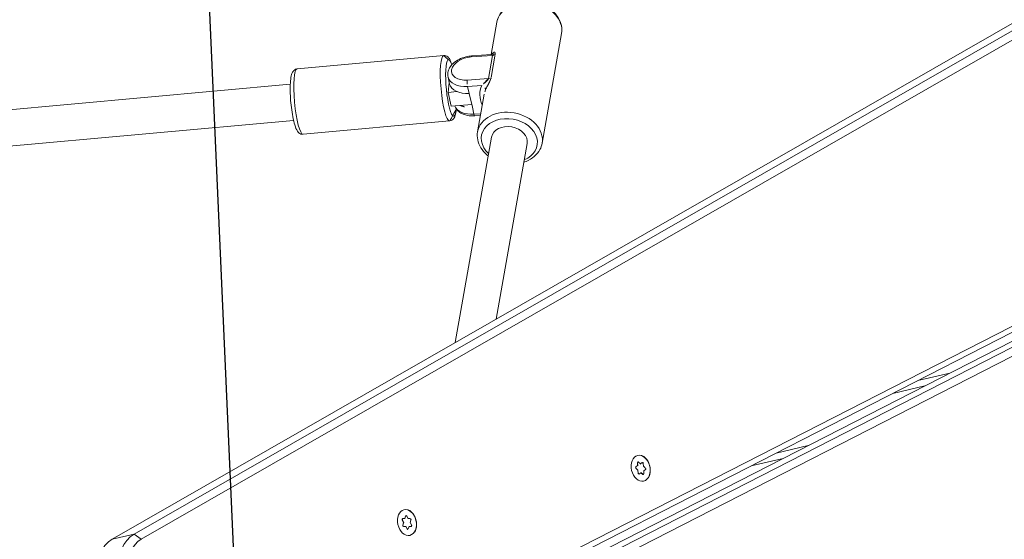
# Model space of a CAD drawing. Extents: x 5477758 to 5478338, y 5918296 to 5918502.
# Tile 115 of 138: x 5477951.73 to 5477952.164, y 5918463.181 to 5918463.41. Entities that reach past the tile are written whole.
import ezdxf

# ---------------------------------------------------------------- set-up
doc = ezdxf.new("R2010")
doc.units = 0
doc.layers.get('0').update_dxf_attribs({"linetype": 'CONTINUOUS', "lineweight": 13})
doc.layers.add('0_PROJEKTOWANE ZABAWKI', color=7, linetype='CONTINUOUS', lineweight=0)
doc.layers.add('0_WSPÓŁRZĘDNE_ODNOŚNIKI', color=6, linetype='CONTINUOUS', lineweight=15)
doc.styles.add('pktkecm$0$STANDARD', font='romans')
doc.dimstyles.new('pktkecm$0$ODNOŚNIKI', dxfattribs={"dimtxt": 17.5, "dimasz": 6, "dimexe": 7, "dimexo": 7, "dimgap": 7, "dimtad": 1, "dimtoh": 1, "dimdec": 0, "dimzin": 0, "dimdsep": 46, "dimtxsty": 'pktkecm$0$STANDARD', "dimblk": 'pktkecm$0$_Dot', "dimcen": 8, "dimdle": 7, "dimclrt": 2, "dimadec": 0, "dimazin": 0, "dimtfac": 1, "dimtdec": 0, "dimtofl": 0, "dimtmove": 0, "dimatfit": 3, "dimldrblk": 'pktkecm$0$_DotBlank', "dimfxl": 0, "dimtolj": 1, "dimtzin": 0, "dimarcsym": 0})

# ---------------------------------------------------------------- blocks, each defined once
blk = doc.blocks.new('zw$CEC1')
for p, q in [((1053.22646522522, -593.6088322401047), (1069.34747505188, -658.2573354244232)), ((1069.642917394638, -658.4326311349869), (1053.521907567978, -593.7841279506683)), ((1059.792832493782, -657.7009848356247), (1041.297724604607, -596.1737560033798)), ((1054.708874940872, -596.1008669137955), (1070.156018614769, -658.0470311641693)), ((1070.451460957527, -657.7980628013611), (1055.004317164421, -595.8518985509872)), ((1041.004280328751, -596.4299927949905), (1059.499388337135, -657.9572215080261)), ((1070.156018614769, -659.0369806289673), (1054.708874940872, -597.0908163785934)), ((1059.499388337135, -658.9471710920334), (1041.004280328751, -597.4199422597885)), ((1060.728097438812, -621.229113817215), (1060.728097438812, -622.6824036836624)), ((1061.028097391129, -623.8854643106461), (1061.028097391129, -622.4321743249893)), ((1062.428097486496, -628.0464569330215), (1062.428097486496, -629.499746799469)), ((1062.728097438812, -630.7028074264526), (1062.728097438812, -629.2495175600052)), ((1042.235182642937, -634.5562143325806), (1046.761054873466, -636.4847747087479)), ((1061.494223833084, -635.3685033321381), (1061.529228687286, -635.4548399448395)), ((1061.671612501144, -635.3505922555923), (1061.548369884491, -635.3288599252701)), ((1061.759850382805, -635.2859879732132), (1061.671612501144, -635.3505922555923)), ((1061.87048125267, -635.3856602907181), (1061.835476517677, -635.299323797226)), ((1061.993723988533, -635.4073926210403), (1061.87048125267, -635.3856602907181)), ((1061.529228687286, -635.4548399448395), (1061.440990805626, -635.5194441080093)), ((1061.462471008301, -635.5724233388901), (1061.585713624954, -635.5941557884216)), ((1061.594349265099, -635.5910537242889), (1061.465075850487, -635.5682579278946)), ((1061.585713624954, -635.5941557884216), (1061.620718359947, -635.6804922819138)), ((1061.780662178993, -635.6241099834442), (1061.687483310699, -635.6923317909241)), ((1061.69634449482, -635.6938281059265), (1061.78458237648, -635.6292238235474)), ((1061.91042983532, -635.6467906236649), (1061.781156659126, -635.6239949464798)), ((1061.78458237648, -635.6292238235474), (1061.907825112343, -635.6509561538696)), ((1062.006342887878, -635.4588755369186), (1061.913164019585, -635.5270974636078)), ((1061.926966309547, -635.5249761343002), (1062.015204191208, -635.4603718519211)), ((1061.96197104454, -635.6113126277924), (1061.926966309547, -635.5249761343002)), ((1046.625348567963, -637.1335002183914), (1053.870194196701, -640.2206670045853)), ((1041.098346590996, -637.2240979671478), (1042.435654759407, -637.7939504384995)), ((1042.298924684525, -638.641129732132), (1042.434882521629, -637.7993680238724)), ((1042.338763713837, -638.6730196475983), (1042.488356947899, -637.7468367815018)), ((1043.419635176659, -638.0200728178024), (1042.466820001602, -637.6140601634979)), ((1042.488356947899, -637.7468367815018), (1043.441172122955, -638.1528494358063)), ((1043.441172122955, -638.1528494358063), (1043.291579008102, -639.0790323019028)), ((1043.568282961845, -639.129783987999), (1043.669349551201, -638.5040457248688)), ((1044.075893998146, -638.4928878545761), (1045.624218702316, -639.1526584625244)), ((1044.876843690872, -638.8341876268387), (1044.829100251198, -639.129783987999)), ((1044.907439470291, -639.1109222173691), (1044.947288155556, -638.8642053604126)), ((1045.998128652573, -638.6054360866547), (1054.469805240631, -642.2153788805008)), ((1043.568282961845, -639.129783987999), (1043.883487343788, -639.129783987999)), ((1043.883487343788, -639.129783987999), (1044.513895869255, -639.129783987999)), ((1044.263799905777, -640.0272119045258), (1044.388080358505, -639.129783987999)), ((1044.513895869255, -639.129783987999), (1044.829100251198, -639.129783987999)), ((1043.687434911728, -639.6369627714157), (1043.633391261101, -640.0272119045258)), ((1042.004758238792, -639.8478682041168), (1041.113037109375, -646.2869793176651)), ((1042.972773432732, -639.8760260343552), (1043.287977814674, -639.8760260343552)), ((1043.633391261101, -640.0272119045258), (1043.219589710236, -639.8760260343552)), ((1044.263799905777, -640.0272119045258), (1043.633391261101, -640.0272119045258)), ((1044.877343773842, -640.2456785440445), (1043.985622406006, -646.6847896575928)), ((1061.438039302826, -646.0919662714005), (1061.536766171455, -646.1484744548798)), ((1061.549532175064, -646.1491045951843), (1061.445490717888, -646.0895544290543)), ((1061.568788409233, -646.0053260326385), (1061.450216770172, -646.0375294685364)), ((1061.536766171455, -646.1484744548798), (1061.516921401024, -646.2371860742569)), ((1061.588633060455, -645.9166144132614), (1061.568788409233, -646.0053260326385)), ((1061.698053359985, -646.2341840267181), (1061.573572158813, -646.2679926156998)), ((1061.577503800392, -646.2718615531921), (1061.696075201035, -646.2396581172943)), ((1061.76011967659, -645.9533613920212), (1061.66139292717, -645.8968530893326)), ((1061.696075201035, -646.2396581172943), (1061.794802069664, -646.2961663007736)), ((1061.802253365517, -646.2937545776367), (1061.698211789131, -646.2342042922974)), ((1061.878691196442, -645.9211578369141), (1061.76011967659, -645.9533613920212)), ((1061.867561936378, -646.2764050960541), (1061.887406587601, -646.1876933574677)), ((1062.002046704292, -646.1516208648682), (1061.87756550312, -646.1854294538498)), ((1061.887406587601, -646.1876933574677), (1062.005978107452, -646.1554899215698)), ((1061.919428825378, -646.0445450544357), (1061.93927359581, -645.9558334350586)), ((1062.018155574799, -646.101053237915), (1061.919428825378, -646.0445450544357)), ((1041.70640540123, -646.7407097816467), (1039.378833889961, -663.548083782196)), ((1043.291280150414, -646.9601913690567), (1040.978957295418, -663.6574544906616)), ((1059.499388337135, -657.9572215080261), (1059.792832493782, -657.7009848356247)), ((1059.499388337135, -657.9572215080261), (1059.499388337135, -658.9471710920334))]:
    blk.add_line(p, q)
for centre, major_axis, ratio, start_param, end_param in [((1041.666764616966, -635.8901561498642), (-0.5684180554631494, -1.333941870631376), 0.7622173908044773, 3.141592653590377, 6.28318530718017), ((1061.537481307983, -635.3597340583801), (-0.04499999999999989, 1.908195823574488e-17), 0.7071067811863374, 4.467994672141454, 6.56238977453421), ((1061.494223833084, -635.3791099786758), (0.01390089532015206, 0.005636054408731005), 0.6797240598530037, 0.07092132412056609, 1.301880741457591), ((1061.548369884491, -635.3394664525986), (0.002604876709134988, 0.01477208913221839), 0.1710976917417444, 0.8004790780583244, 2.031438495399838), ((1061.671612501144, -635.3611987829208), (0.00368528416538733, -0.01583062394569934), 0.1916397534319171, 1.02857321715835, 2.259532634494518), ((1061.792219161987, -635.3080930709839), (0.04499999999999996, -1.734723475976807e-17), 0.7071067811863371, 0.2792044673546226, 2.373599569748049), ((1061.759850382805, -635.296594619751), (-0.008861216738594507, 0.01210284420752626), 0.5086263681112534, 4.088584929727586, 5.319544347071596), ((1061.835476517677, -635.3099303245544), (0.01390089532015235, 0.00563605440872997), 0.6797240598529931, 1.301880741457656, 2.53284015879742), ((1061.87048125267, -635.3962669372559), (-0.01044427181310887, -0.0129135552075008), 0.4626667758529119, 4.192772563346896, 5.423731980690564), ((1061.473359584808, -635.5415490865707), (-0.04499999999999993, 1.734723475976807e-17), 0.7071067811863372, 5.515192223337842, 7.609587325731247), ((1061.440990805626, -635.5300507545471), (-0.008861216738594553, 0.01210284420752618), 0.508626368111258, 4.08858492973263, 5.319544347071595), ((1061.462471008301, -635.5830299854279), (0.002604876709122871, 0.01477208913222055), 0.1710976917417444, 0, 0.8004790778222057), ((1061.529228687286, -635.4654465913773), (0.01656604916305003, -0.004706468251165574), 0.6010171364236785, 0.5089568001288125, 1.739916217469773), ((1061.585713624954, -635.6047624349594), (-0.01044427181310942, -0.01291355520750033), 0.4626667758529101, 2.961813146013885, 4.192772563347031), ((1061.663975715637, -635.6717230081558), (-0.04499999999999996, 1.734723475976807e-17), 0.7071067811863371, 0.2792044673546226, 2.373599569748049), ((1061.620718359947, -635.6910989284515), (0.01390089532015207, 0.005636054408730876), 0.6797240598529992, 0.07092132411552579, 1.301880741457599), ((1061.69634449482, -635.704434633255), (-0.008861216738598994, 0.012102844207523), 0.508626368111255, 5.319544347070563, 6.283185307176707), ((1061.78458237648, -635.6398303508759), (0.003685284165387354, -0.01583062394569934), 0.1916397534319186, 2.259532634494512, 3.223173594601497), ((1061.91871368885, -635.6200819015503), (0.04499999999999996, -2.081668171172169e-17), 0.7071067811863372, 4.467994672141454, 6.56238977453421), ((1061.907825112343, -635.6615628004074), (0.002604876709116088, 0.0147720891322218), 0.1710976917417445, 0, 0.8004790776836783), ((1061.926966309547, -635.5355826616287), (-0.01656604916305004, 0.004706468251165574), 0.6010171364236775, 4.881508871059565, 6.112468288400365), ((1061.96197104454, -635.6219192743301), (0.01390089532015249, 0.005636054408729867), 0.6797240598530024, 1.301880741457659, 2.532840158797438), ((1061.993723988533, -635.4179991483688), (0.002604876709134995, 0.01477208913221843), 0.1710976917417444, 0.8004790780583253, 2.031438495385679), ((1061.982835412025, -635.4382668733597), (0.04499999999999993, -1.734723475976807e-17), 0.7071067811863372, 5.515192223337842, 7.609587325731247), ((1062.015204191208, -635.4709784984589), (-0.00886121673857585, 0.01210284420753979), 0.5086263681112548, 5.319544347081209, 6.283185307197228), ((1046.192636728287, -637.8187165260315), (0.5684180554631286, 1.333941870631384), 0.7622173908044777, 5.688659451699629e-13, 3.141592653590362), ((1046.311738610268, -637.8694682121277), (-0.4900155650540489, -1.14994988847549), 0.7622173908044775, 2.265294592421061, 7.159483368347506), ((1046.311738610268, -637.8694682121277), (0.3136099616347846, 0.7359679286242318), 0.762217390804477, 5.682443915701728e-13, 3.141592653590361), ((1042.330754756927, -637.7468367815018), (-0.07840249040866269, -0.1839919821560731), 0.7622173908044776, 1.884843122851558, 2.641299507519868), ((1043.283569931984, -638.1528494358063), (0.07840249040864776, 0.1839919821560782), 0.7622173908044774, 5.026435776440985, 5.782892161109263), ((1043.788451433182, -638.5547972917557), (0.1214692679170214, 0.1588874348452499), 0.6354086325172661, 0.1607775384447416, 1.731573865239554), ((1044.644312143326, -637.1589459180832), (-0.568418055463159, -1.333941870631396), 0.7622173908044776, 6.091042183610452, 6.283185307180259), ((1042.81517136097, -638.8760259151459), (-1.895844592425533e-13, -0.8000000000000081), 0.6156614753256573, 4.455825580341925, 7.597418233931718), ((1042.496365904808, -638.6730196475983), (-0.1974412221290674, 0.03188986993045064), 0.199963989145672, 0, 0.6794331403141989), ((1044.525210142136, -637.1081943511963), (-0.6468205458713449, -1.517933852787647), 0.7622173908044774, 6.091042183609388, 6.780665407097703), ((1042.972773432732, -638.8760259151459), (-6.938893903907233e-16, -1.000000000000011), 0.6156614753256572, 0, 1.314232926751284), ((1043.287977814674, -638.8760259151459), (3.663735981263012e-15, -1.000000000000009), 0.6156614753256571, 0, 1.314232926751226), ((1043.449181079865, -639.0790323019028), (0.1974412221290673, -0.03188986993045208), 0.1999639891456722, 3.821025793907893, 5.391822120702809), ((1044.233590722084, -638.8760259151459), (-2.369771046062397e-13, -1.00000000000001), 0.6156614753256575, 0.08396626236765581, 1.314232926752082), ((1043.918386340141, -638.8760259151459), (-2.371158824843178e-13, -1.000000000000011), 0.6156614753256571, 0.7060405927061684, 1.314232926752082), ((1044.709998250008, -639.0790323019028), (0.1974412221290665, -0.03188986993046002), 0.1999639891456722, 5.391822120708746, 6.283185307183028), ((1043.468072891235, -639.8516488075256), (1.238183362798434, -0.1714699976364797), 0.1729319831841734, 2.517243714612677, 6.999843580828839), ((1043.441051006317, -640.0467734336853), (-1.436292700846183, 0.1989051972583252), 0.1729319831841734, 2.237922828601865e-12, 3.141592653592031), ((1061.466351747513, -646.0672336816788), (-0.04499999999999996, -2.081668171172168e-17), 0.7071067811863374, 5.079108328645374, 7.173503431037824), ((1061.438039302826, -646.1025727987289), (0.007451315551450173, 0.01301836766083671), 0.4448866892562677, 1.425201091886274e-11, 0.9100684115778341), ((1061.450216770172, -646.0481361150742), (-0.00393150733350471, 0.01447560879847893), 0.2535365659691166, 4.232452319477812, 5.463411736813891), ((1061.561368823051, -646.242157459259), (-0.04499999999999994, -1.994931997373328e-17), 0.7071067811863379, 6.126305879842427, 8.220700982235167), ((1061.516921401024, -646.2477927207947), (-0.01463821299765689, 0.003274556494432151), 0.6984232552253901, 3.636413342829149, 4.867372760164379), ((1061.536766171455, -646.1590809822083), (0.01565464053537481, 0.006905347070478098), 0.5858089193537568, 0.08696484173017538, 1.317924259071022), ((1061.568788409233, -646.0159326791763), (0.01210484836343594, -0.01157061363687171), 0.5092392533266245, 0.7928401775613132, 2.023799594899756), ((1061.577503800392, -646.2824681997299), (-0.003931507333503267, 0.01447560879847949), 0.2535365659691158, 5.463411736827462, 6.283185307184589), ((1061.633080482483, -645.9215857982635), (-0.04499999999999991, -3.315056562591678e-15), 0.7071067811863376, 4.031910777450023, 6.126305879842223), ((1061.588633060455, -645.9272209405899), (-0.01463821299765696, 0.003274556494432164), 0.6984232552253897, 3.636413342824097, 4.867372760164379), ((1061.66139292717, -645.9074597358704), (0.007451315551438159, 0.01301836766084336), 0.4448866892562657, 0.9100684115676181, 2.141027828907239), ((1061.696075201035, -646.2502647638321), (-0.002059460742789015, -0.01608688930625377), 0.1091228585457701, 3.096445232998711, 4.006513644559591), ((1061.76011967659, -645.963968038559), (-0.002059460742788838, -0.01608688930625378), 0.1091228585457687, 4.006513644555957, 5.237473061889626), ((1061.823114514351, -646.2714337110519), (0.04499999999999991, 3.315056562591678e-15), 0.7071067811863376, 4.031910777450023, 6.126305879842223), ((1061.867561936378, -646.2870116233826), (-0.01463821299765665, 0.003274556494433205), 0.6984232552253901, 4.867372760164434, 6.098332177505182), ((1061.887406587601, -646.1983000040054), (0.01210484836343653, -0.01157061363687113), 0.5092392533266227, 2.02379959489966, 3.254759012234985), ((1061.894826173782, -645.9508619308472), (0.04499999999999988, 1.387778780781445e-17), 0.7071067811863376, 6.126305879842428, 8.220700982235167), ((1061.878691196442, -645.9317644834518), (-0.003931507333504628, 0.01447560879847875), 0.2535365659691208, 4.232452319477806, 5.463411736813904), ((1061.919428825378, -646.0551515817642), (0.01565464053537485, 0.006905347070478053), 0.5858089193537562, 1.317924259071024, 2.548883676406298), ((1061.93927359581, -645.9664399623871), (-0.01463821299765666, 0.003274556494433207), 0.69842325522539, 4.867372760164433, 6.09833217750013), ((1062.005978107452, -646.1660965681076), (-0.003931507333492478, 0.01447560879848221), 0.2535365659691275, 5.463411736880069, 6.283185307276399), ((1061.989843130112, -646.125785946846), (0.04499999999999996, 2.081668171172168e-17), 0.7071067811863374, 5.079108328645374, 7.173503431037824), ((1062.018155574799, -646.1116598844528), (0.007451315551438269, 0.01301836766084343), 0.4448866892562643, 0.9100684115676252, 2.141027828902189), ((1042.54932975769, -646.4858845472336), (1.436292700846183, -0.1989051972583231), 0.1729319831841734, 3.141592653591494, 6.283185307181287), ((1061.794802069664, -646.3067729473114), (0.007451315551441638, 0.01301836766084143), 0.4448866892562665, 0, 0.9100684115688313), ((1061.455683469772, -657.6631900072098), (-1.999999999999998, -1.27675647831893e-15), 0.7071067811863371, 0.2094395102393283, 1.34390352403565), ((1061.455683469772, -657.4510580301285), (-1.699999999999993, -1.27675647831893e-15), 0.7071067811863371, 0.2094395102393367, 1.343903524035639), ((1061.455683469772, -658.6531394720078), (-2, -1.887379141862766e-15), 0.7071067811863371, 0.2094395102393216, 1.343903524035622)]:
    blk.add_ellipse(centre, major_axis=major_axis, ratio=ratio, start_param=start_param, end_param=end_param)
for centre, major_axis, ratio in [((1061.728097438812, -635.4899079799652), (0.5799999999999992, -2.498001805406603e-16), 0.7071067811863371), ((1061.728097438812, -646.0965098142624), (-0.5799999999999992, -2.636779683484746e-16), 0.7071067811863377)]:
    blk.add_ellipse(centre, major_axis=major_axis, ratio=ratio)
for points, knots in [([(1042.235182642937, -634.5562143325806), (1042.125987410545, -634.509684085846), (1042.007840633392, -634.4845125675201), (1041.764347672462, -634.4782056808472), (1041.639027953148, -634.498228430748), (1041.390060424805, -634.5815892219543), (1041.266834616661, -634.6472147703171), (1041.03553378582, -634.8181358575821), (1040.928122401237, -634.9247875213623), (1040.741481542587, -635.1674855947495), (1040.66259932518, -635.303848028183), (1040.541656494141, -635.5922164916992), (1040.499670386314, -635.7442210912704), (1040.457438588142, -636.0490099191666), (1040.457109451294, -636.2017823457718), (1040.499843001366, -636.4920009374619), (1040.542412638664, -636.6296573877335), (1040.667079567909, -636.8722143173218), (1040.747753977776, -636.9781301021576), (1040.920608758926, -637.1305158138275), (1041.00623190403, -637.184846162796), (1041.098346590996, -637.2240979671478)], [1.256749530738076, 1.256749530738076, 1.256749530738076, 1.256749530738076, 1.549785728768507, 1.549785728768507, 1.851549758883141, 1.851549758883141, 2.1704305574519, 2.1704305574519, 2.500845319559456, 2.500845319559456, 2.835019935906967, 2.835019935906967, 3.169762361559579, 3.169762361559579, 3.503864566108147, 3.503864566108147, 3.833854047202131, 3.833854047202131, 4.151143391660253, 4.151143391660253, 4.398342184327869, 4.398342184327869, 4.398342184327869, 4.398342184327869]), ([(1061.240387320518, -635.253123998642), (1061.241433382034, -635.2520779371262), (1061.242485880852, -635.2510353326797), (1061.281455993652, -635.2127975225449), (1061.327585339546, -635.1802145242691), (1061.431927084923, -635.1269609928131), (1061.490220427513, -635.1063892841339), (1061.612869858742, -635.0794106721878), (1061.677213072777, -635.073021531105), (1061.805460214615, -635.0750434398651), (1061.869343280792, -635.0834518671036), (1061.990281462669, -635.1142926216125), (1062.047318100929, -635.1367213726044), (1062.14273750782, -635.1901772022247), (1062.18253493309, -635.2198513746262), (1062.215807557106, -635.253123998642)], [6.654270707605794, 6.654270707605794, 6.654270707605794, 6.654270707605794, 6.663240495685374, 6.663240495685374, 6.984392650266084, 6.984392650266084, 7.307998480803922, 7.307998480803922, 7.631880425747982, 7.631880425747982, 7.955711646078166, 7.955711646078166, 8.279598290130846, 8.279598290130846, 8.564903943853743, 8.564903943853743, 8.564903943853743, 8.564903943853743]), ([(1061.444494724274, -635.556334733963), (1061.444890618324, -635.5570755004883), (1061.445413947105, -635.5578644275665), (1061.447149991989, -635.5599567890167), (1061.448591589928, -635.5612959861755), (1061.452235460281, -635.5638194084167), (1061.454434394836, -635.5649999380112), (1061.459401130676, -635.5669628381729), (1061.462166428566, -635.5677448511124), (1061.465075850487, -635.5682579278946)], [0.6057614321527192, 0.6057614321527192, 0.6057614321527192, 0.6057614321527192, 0.7749551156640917, 0.7749551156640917, 1.04023551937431, 1.04023551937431, 1.305515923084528, 1.305515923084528, 1.570796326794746, 1.570796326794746, 1.570796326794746, 1.570796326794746]), ([(1061.635110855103, -635.6865085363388), (1061.63586306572, -635.687915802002), (1061.637090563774, -635.6895085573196), (1061.640471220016, -635.6924479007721), (1061.642466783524, -635.6937870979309), (1061.647114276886, -635.6960879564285), (1061.649743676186, -635.6970573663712), (1061.655440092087, -635.6984865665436), (1061.658509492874, -635.6989413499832), (1061.664760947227, -635.6992447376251), (1061.667942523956, -635.6990882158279), (1061.674037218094, -635.6981867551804), (1061.676949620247, -635.6974433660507), (1061.682173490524, -635.6955199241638), (1061.684488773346, -635.6943452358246), (1061.686786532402, -635.6928288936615), (1061.687142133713, -635.6925815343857), (1061.687483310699, -635.6923317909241)], [0.6057614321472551, 0.6057614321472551, 0.6057614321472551, 0.6057614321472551, 0.927171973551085, 0.927171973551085, 1.204377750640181, 1.204377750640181, 1.474220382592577, 1.474220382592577, 1.746688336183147, 1.746688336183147, 2.021390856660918, 2.021390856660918, 2.295275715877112, 2.295275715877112, 2.566083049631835, 2.566083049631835, 2.617993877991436, 2.617993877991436, 2.617993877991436, 2.617993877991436]), ([(1061.91042983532, -635.6467906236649), (1061.9134298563, -635.6473196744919), (1061.916581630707, -635.6475625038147), (1061.922863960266, -635.6474331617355), (1061.925992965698, -635.6470577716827), (1061.931852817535, -635.6457582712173), (1061.934584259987, -635.6448376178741), (1061.939361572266, -635.6426397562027), (1061.94141125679, -635.6413674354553), (1061.944731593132, -635.6387120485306), (1061.945984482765, -635.6373336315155), (1061.947132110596, -635.6356512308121), (1061.947372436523, -635.6352529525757), (1061.947578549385, -635.6348674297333)], [1.570796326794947, 1.570796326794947, 1.570796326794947, 1.570796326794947, 1.844328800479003, 1.844328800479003, 2.119117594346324, 2.119117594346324, 2.392017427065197, 2.392017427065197, 2.661992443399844, 2.661992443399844, 2.936561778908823, 2.936561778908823, 3.024619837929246, 3.024619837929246, 3.024619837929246, 3.024619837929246]), ([(1062.006342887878, -635.4588755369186), (1062.007352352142, -635.4581364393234), (1062.008234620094, -635.457376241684), (1062.009739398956, -635.4558680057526), (1062.010361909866, -635.4551205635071), (1062.011191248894, -635.4539393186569), (1062.011467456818, -635.4534877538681), (1062.011700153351, -635.4530524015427)], [2.617993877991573, 2.617993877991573, 2.617993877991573, 2.617993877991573, 2.771592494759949, 2.771592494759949, 2.925191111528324, 2.925191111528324, 3.02461983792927, 3.02461983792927, 3.02461983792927, 3.02461983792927]), ([(1047.391978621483, -637.4601758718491), (1047.389336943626, -637.4268596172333), (1047.385610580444, -637.3938008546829), (1047.359558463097, -637.2168717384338), (1047.316988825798, -637.0792154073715), (1047.192321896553, -636.8366583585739), (1047.111647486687, -636.7307425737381), (1046.938792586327, -636.5783569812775), (1046.853169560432, -636.5240265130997), (1046.761054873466, -636.4847747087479)], [6.570589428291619, 6.570589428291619, 6.570589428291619, 6.570589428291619, 6.645457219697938, 6.645457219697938, 6.975446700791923, 6.975446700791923, 7.292736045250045, 7.292736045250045, 7.539934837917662, 7.539934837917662, 7.539934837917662, 7.539934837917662]), ([(1042.466820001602, -637.6140601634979), (1042.41707611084, -637.5928633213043), (1042.38428914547, -637.5979235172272), (1042.359519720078, -637.6319776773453), (1042.362195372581, -637.6571859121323), (1042.386907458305, -637.7025512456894), (1042.401339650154, -637.7211416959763), (1042.42512178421, -637.744547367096), (1042.429658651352, -637.7487972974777), (1042.434427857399, -637.753059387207)], [-0.7059006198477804, -0.7059006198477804, -0.7059006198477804, -0.7059006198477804, -0.4553058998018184, -0.4553058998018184, -0.2294177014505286, -0.2294177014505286, -0.08823757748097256, -0.08823757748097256, -0.05710798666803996, -0.05710798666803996, -0.05710798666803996, -0.05710798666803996]), ([(1042.429145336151, -637.736533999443), (1042.429145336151, -637.7365345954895), (1042.429150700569, -637.736545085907), (1042.429354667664, -637.7369273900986), (1042.431424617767, -637.7403938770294), (1042.435487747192, -637.7572582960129), (1042.437516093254, -637.7686792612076), (1042.436168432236, -637.7898247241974), (1042.435681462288, -637.7944211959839), (1042.434882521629, -637.7993680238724)], [0.2462609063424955, 0.2462609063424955, 0.2462609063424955, 0.2462609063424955, 0.2510164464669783, 0.2510164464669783, 0.3346885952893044, 0.3346885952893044, 0.4014939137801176, 0.4014939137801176, 0.4183607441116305, 0.4183607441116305, 0.4183607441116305, 0.4183607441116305]), ([(1042.4348706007, -637.7993624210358), (1042.435665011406, -637.7944803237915), (1042.436648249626, -637.789786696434), (1042.445788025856, -637.75497174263), (1042.463484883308, -637.736238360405), (1042.488356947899, -637.7468367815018)], [0.4183607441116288, 0.4183607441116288, 0.4183607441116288, 0.4183607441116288, 0.4553058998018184, 0.4553058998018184, 0.7059006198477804, 0.7059006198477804, 0.7059006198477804, 0.7059006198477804]), ([(1043.89219212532, -638.3856033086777), (1043.850386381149, -638.353642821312), (1043.80089366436, -638.3129762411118), (1043.701759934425, -638.2286900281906), (1043.652338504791, -638.1855223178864), (1043.570896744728, -638.1184742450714), (1043.539134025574, -638.0933833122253), (1043.488904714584, -638.0581711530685), (1043.469959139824, -638.046016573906), (1043.440643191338, -638.0297654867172), (1043.429800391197, -638.0244044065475), (1043.419635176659, -638.0200728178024)], [-0.7066378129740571, -0.7066378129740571, -0.7066378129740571, -0.7066378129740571, -0.4739907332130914, -0.4739907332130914, -0.2642385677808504, -0.2642385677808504, -0.1331434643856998, -0.1331434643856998, -0.05120902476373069, -0.05120902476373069, -3.851859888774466e-33, -3.851859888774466e-33, -3.851859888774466e-33, -3.851859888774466e-33]), ([(1043.441172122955, -638.1528494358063), (1043.446254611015, -638.1550152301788), (1043.451626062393, -638.1583324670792), (1043.466031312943, -638.1697015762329), (1043.47523021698, -638.1793065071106), (1043.499435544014, -638.2090007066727), (1043.514569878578, -638.2317898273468), (1043.553308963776, -638.2949821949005), (1043.576768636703, -638.3377888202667), (1043.624383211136, -638.42418384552), (1043.648500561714, -638.4676769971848), (1043.669349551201, -638.5040457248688)], [3.851859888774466e-33, 3.851859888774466e-33, 3.851859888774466e-33, 3.851859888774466e-33, 0.05120902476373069, 0.05120902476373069, 0.1331434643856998, 0.1331434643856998, 0.2642385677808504, 0.2642385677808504, 0.4739907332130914, 0.4739907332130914, 0.7066378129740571, 0.7066378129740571, 0.7066378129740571, 0.7066378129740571]), ([(1042.972773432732, -639.8760260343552), (1042.904985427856, -639.8760260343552), (1042.837443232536, -639.8619554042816), (1042.707662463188, -639.8083992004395), (1042.646353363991, -639.7672857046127), (1042.529255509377, -639.6586973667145), (1042.476022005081, -639.5878447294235), (1042.384328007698, -639.4227867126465), (1042.34772670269, -639.3268055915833), (1042.296953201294, -639.1237176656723), (1042.282961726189, -639.0165420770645), (1042.278636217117, -638.8189935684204), (1042.28476369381, -638.7288056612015), (1042.298924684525, -638.641129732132)], [1.314232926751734, 1.314232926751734, 1.314232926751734, 1.314232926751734, 1.563032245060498, 1.563032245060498, 1.832996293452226, 1.832996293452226, 2.15093193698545, 2.15093193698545, 2.499293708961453, 2.499293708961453, 2.849480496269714, 2.849480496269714, 3.141592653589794, 3.141592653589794, 3.141592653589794, 3.141592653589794]), ([(1044.28510260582, -639.8733851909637), (1044.335390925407, -639.8682205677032), (1044.384717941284, -639.8554365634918), (1044.496921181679, -639.8091340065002), (1044.556787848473, -639.7694368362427), (1044.662240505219, -639.6732574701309), (1044.708058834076, -639.6167553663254), (1044.786579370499, -639.4919687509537), (1044.81931078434, -639.423609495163), (1044.871981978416, -639.278746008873), (1044.891904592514, -639.202222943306), (1044.906059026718, -639.1193488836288), (1044.906758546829, -639.1151384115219), (1044.907439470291, -639.1109222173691)], [5.032096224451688, 5.032096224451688, 5.032096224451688, 5.032096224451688, 5.217751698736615, 5.217751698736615, 5.480598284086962, 5.480598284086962, 5.743444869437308, 5.743444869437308, 6.006291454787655, 6.006291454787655, 6.269138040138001, 6.269138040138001, 6.283185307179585, 6.283185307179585, 6.283185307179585, 6.283185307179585]), ([(1045.624218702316, -639.1526584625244), (1045.733414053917, -639.1991885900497), (1045.851560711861, -639.2243602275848), (1046.095053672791, -639.2306669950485), (1046.220373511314, -639.210644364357), (1046.469341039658, -639.1272834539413), (1046.592566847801, -639.0616579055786), (1046.725992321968, -638.9630624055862), (1046.745531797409, -638.9478526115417), (1046.764758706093, -638.9321117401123)], [4.398342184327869, 4.398342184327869, 4.398342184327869, 4.398342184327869, 4.6913783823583, 4.6913783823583, 4.993142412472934, 4.993142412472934, 5.312023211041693, 5.312023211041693, 5.367687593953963, 5.367687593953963, 5.367687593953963, 5.367687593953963]), ([(1042.004758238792, -639.8478682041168), (1042.009424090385, -639.8141766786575), (1042.021789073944, -639.7820898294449), (1042.05539560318, -639.7265627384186), (1042.076841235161, -639.7047531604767), (1042.130125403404, -639.6615048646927), (1042.161259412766, -639.6464188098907), (1042.276586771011, -639.6007412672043), (1042.365536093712, -639.5882494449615), (1042.475667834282, -639.5798360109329)], [5.387621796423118, 5.387621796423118, 5.387621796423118, 5.387621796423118, 5.461957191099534, 5.461957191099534, 5.547787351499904, 5.547787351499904, 5.684357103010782, 5.684357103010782, 6.060083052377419, 6.060083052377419, 6.060083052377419, 6.060083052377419]), ([(1044.430484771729, -639.8365495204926), (1044.535157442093, -639.8713765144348), (1044.622026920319, -639.9066393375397), (1044.736361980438, -639.9734162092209), (1044.774018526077, -639.9987456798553), (1044.82744717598, -640.0592528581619), (1044.844233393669, -640.0822291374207), (1044.87261557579, -640.1456311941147), (1044.882702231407, -640.1891947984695), (1044.878292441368, -640.2381670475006), (1044.877863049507, -640.2419290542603), (1044.877343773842, -640.2456785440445)], [7.779354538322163, 7.779354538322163, 7.779354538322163, 7.779354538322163, 8.131999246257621, 8.131999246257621, 8.330606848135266, 8.330606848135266, 8.421570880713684, 8.421570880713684, 8.52094153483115, 8.52094153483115, 8.529214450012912, 8.529214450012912, 8.529214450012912, 8.529214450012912]), ([(1061.240387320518, -645.8597257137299), (1061.241433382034, -645.858679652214), (1061.242485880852, -645.8576371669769), (1061.281455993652, -645.8193991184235), (1061.327585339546, -645.786816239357), (1061.431927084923, -645.7335628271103), (1061.490220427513, -645.7129909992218), (1061.612869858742, -645.6860123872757), (1061.677213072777, -645.6796232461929), (1061.805460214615, -645.6816452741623), (1061.869343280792, -645.6900534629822), (1061.990281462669, -645.7208943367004), (1062.047318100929, -645.743322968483), (1062.14273750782, -645.7967789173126), (1062.18253493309, -645.826453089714), (1062.215807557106, -645.8597257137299)], [5.170989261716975, 5.170989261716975, 5.170989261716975, 5.170989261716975, 5.179959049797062, 5.179959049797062, 5.501111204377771, 5.501111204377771, 5.82471703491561, 5.82471703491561, 6.14859897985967, 6.14859897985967, 6.472430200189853, 6.472430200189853, 6.796316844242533, 6.796316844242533, 7.081622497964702, 7.081622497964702, 7.081622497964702, 7.081622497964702]), ([(1061.437486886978, -646.0820190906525), (1061.437891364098, -646.0827758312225), (1061.438428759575, -646.0835828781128), (1061.439844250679, -646.0852748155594), (1061.440732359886, -646.0861601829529), (1061.442858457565, -646.0879012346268), (1061.444095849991, -646.0887560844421), (1061.445490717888, -646.0895544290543)], [2.08904287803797, 2.08904287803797, 2.08904287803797, 2.08904287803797, 2.261866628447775, 2.261866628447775, 2.439930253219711, 2.439930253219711, 2.617993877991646, 2.617993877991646, 2.617993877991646, 2.617993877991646]), ([(1061.532503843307, -646.2569431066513), (1061.532565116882, -646.25705742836), (1061.53262925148, -646.2571730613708), (1061.533570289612, -646.2588033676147), (1061.534997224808, -646.2605141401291), (1061.538758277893, -646.2635049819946), (1061.540856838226, -646.2647949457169), (1061.545682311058, -646.2669798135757), (1061.54839527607, -646.2678802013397), (1061.554216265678, -646.2691514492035), (1061.557326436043, -646.2695164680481), (1061.563602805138, -646.269634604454), (1061.566767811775, -646.269383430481), (1061.571075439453, -646.2686114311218), (1061.572344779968, -646.2683260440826), (1061.573572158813, -646.2679926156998)], [2.089042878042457, 2.089042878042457, 2.089042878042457, 2.089042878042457, 2.115178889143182, 2.115178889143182, 2.45448799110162, 2.45448799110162, 2.728905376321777, 2.728905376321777, 2.99892220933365, 2.99892220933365, 3.271871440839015, 3.271871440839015, 3.546663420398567, 3.546663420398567, 3.665191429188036, 3.665191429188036, 3.665191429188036, 3.665191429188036]), ([(1062.002046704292, -646.1516208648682), (1062.00454056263, -646.1509435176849), (1062.006860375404, -646.1500664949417), (1062.010966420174, -646.1480478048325), (1062.012750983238, -646.1469069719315), (1062.015679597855, -646.1445574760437), (1062.016821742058, -646.143352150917), (1062.018081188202, -646.1416484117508), (1062.018426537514, -646.1410980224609), (1062.018708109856, -646.140571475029)], [3.66519142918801, 3.66519142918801, 3.66519142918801, 3.66519142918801, 3.90600682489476, 3.90600682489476, 4.146822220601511, 4.146822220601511, 4.387637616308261, 4.387637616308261, 4.507901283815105, 4.507901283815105, 4.507901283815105, 4.507901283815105]), ([(1043.985622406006, -646.6847896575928), (1043.980956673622, -646.7184811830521), (1043.968591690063, -646.7505680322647), (1043.934985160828, -646.806095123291), (1043.913539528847, -646.8279048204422), (1043.860255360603, -646.8711529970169), (1043.829121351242, -646.8862390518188), (1043.710344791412, -646.9332827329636), (1043.617282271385, -646.9456901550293), (1043.391340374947, -646.9614956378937), (1043.263673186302, -646.9621250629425), (1042.995999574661, -646.951292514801), (1042.858494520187, -646.9408692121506), (1042.579355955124, -646.9110038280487), (1042.437939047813, -646.8917415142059), (1042.162683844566, -646.8461803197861), (1042.028919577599, -646.8199038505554), (1041.779687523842, -646.7621891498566), (1041.664715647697, -646.7307561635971), (1041.458033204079, -646.6624488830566), (1041.369517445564, -646.6266981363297), (1041.254018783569, -646.5592416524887), (1041.21636223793, -646.5339121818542), (1041.162933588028, -646.4734050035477), (1041.146147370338, -646.4504287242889), (1041.117765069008, -646.3870266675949), (1041.1076785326, -646.34346306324), (1041.112088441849, -646.294490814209), (1041.11251783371, -646.2907289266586), (1041.113037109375, -646.2869793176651)], [2.246029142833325, 2.246029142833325, 2.246029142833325, 2.246029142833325, 2.320364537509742, 2.320364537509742, 2.406194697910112, 2.406194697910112, 2.54276444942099, 2.54276444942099, 2.933811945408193, 2.933811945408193, 3.30357798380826, 3.30357798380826, 3.639257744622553, 3.639257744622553, 3.968502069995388, 3.968502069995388, 4.297562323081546, 4.297562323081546, 4.632151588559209, 4.632151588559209, 4.990406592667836, 4.990406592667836, 5.189014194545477, 5.189014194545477, 5.279978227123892, 5.279978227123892, 5.379348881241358, 5.379348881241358, 5.387621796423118, 5.387621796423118, 5.387621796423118, 5.387621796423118]), ([(1061.802253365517, -646.2937545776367), (1061.804368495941, -646.2949651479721), (1061.80684697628, -646.2960425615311), (1061.812307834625, -646.2977230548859), (1061.815291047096, -646.2983231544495), (1061.821462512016, -646.2989330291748), (1061.824651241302, -646.2989368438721), (1061.830858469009, -646.2983382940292), (1061.833875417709, -646.2977358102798), (1061.839382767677, -646.2960436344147), (1061.841875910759, -646.294958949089), (1061.846113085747, -646.2925285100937), (1061.847857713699, -646.2911864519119), (1061.850471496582, -646.2885935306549), (1061.851375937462, -646.2873482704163), (1061.851979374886, -646.2862192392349)], [2.617993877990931, 2.617993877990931, 2.617993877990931, 2.617993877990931, 2.887993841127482, 2.887993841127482, 3.159615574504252, 3.159615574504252, 3.433995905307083, 3.433995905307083, 3.708396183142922, 3.708396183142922, 3.980024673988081, 3.980024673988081, 4.250032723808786, 4.250032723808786, 4.507901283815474, 4.507901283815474, 4.507901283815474, 4.507901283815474])]:
    blk.add_open_spline(points, degree=3, knots=knots)
blk = doc.blocks.new('pktkecm$0$_Dot')
at = {"color": 0, "linetype": 'ByBlock', "lineweight": -2}
blk.add_line((-0.5, 0), (-1, 0), dxfattribs=at)
at = {"color": 0, "linetype": 'ByBlock', "const_width": 0.5}
blk.add_lwpolyline([(-0.25, 0, 1), (0.25, 0, 1)], format="xyb", close=True, dxfattribs=at)
blk = doc.blocks.new('pktkecm$0$_DotBlank')
at = {"color": 0, "linetype": 'ByBlock', "lineweight": -2}
blk.add_line((-0.5, 0), (-1, 0), dxfattribs=at)
blk.add_circle((0, 0), 0.5, dxfattribs=at)

msp = doc.modelspace()

# ---------------------------------------------------------------- block references
at = {"layer": '0_PROJEKTOWANE ZABAWKI', "xscale": 0.009981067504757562, "yscale": 0.009981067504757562, "zscale": 0.009981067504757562, "rotation": 283.0720937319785}
msp.add_blockref('zw$CEC1', (5477955.785412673, 5918474.969202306), dxfattribs=at)

# ---------------------------------------------------------------- leaders
at = {"layer": '0_WSPÓŁRZĘDNE_ODNOŚNIKI', "lineweight": -3}
msp.add_leader([(5477951.209519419, 5918477.101817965), (5477951.850971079, 5918462.564484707)], dimstyle='pktkecm$0$ODNOŚNIKI', override={"dimasz": 2.8}, dxfattribs=at)

doc.saveas('drawing.dxf')
